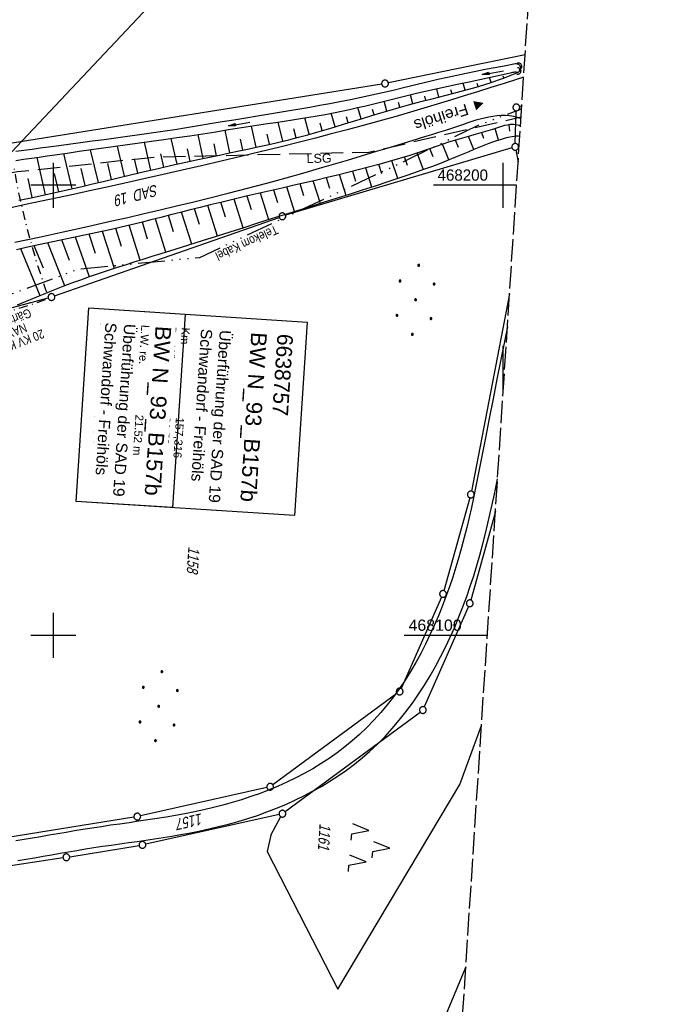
# Model space of a CAD drawing. Extents: x 510891 to 511237, y 467806 to 468748.
# Tile 13 of 28: x 511093 to 511237, y 468018 to 468237. Entities that reach past the tile are written whole.
import ezdxf
from ezdxf.enums import TextEntityAlignment as Align

# ---------------------------------------------------------------- set-up
doc = ezdxf.new("R2010")
doc.units = 0
doc.header["$LTSCALE"] = 10
doc.header["$MEASUREMENT"] = 0
for name, pattern in [('ACAD_ISO14W100', [25.5, 12, -3, 0.5, -3, 0.5, -3, 0.5, -3]), ('AUSGEZOGEN', [0]), ('LT00', [0]), ('LT05', [0.7, 0.5, -0.2]), ('LT08', [0.42, 0.2, -0.1, 0.02, -0.1]), ('LT14', [0.6, 0.5, -0.1])]:
    doc.linetypes.add(name, pattern=pattern)
doc.layers.get('0').update_dxf_attribs({"linetype": 'LT00'})
for name, color, linetype in [('--EK_BW_TEXT_B', 20, 'LT00'), ('--EK_FBR', 1, 'LT00'), ('BW_TEXT_B', 20, 'AUSGEZOGEN'), ('DFK_BES-NAME', 255, 'LT00'), ('DFK_FLUR_NR', 250, 'LT00'), ('DFK_GZPKT', 250, 'LT00'), ('DFK_KATASTER', 250, 'LT00'), ('DFK_NUTZUNG', 250, 'LT00'), ('LSG', 61, 'LT05'), ('LSG_TEXT', 61, 'LT00'), ('ORTSRICHTUNG', 7, 'Continuous'), ('PFEIL', 140, 'AUSGEZOGEN'), ('STROM_FREILTG', 80, 'STROMFREILEITUNG'), ('STROM_TEXT', 80, 'Continuous'), ('STROM_UNTER', 80, 'LT08'), ('TELEKOM', 210, 'ACAD_ISO14W100'), ('TELEKOM_TEXT', 210, 'Continuous'), ('V099_AFBR_BAB', 250, 'LT00'), ('V099_BOESCH', 250, 'LT00'), ('V099_BOSCHUNG', 250, 'LT00'), ('V099_GRABEN', 250, 'LT00'), ('V099_RASTER', 250, 'LT00'), ('V099_UK_DURCH', 182, 'LT00')]:
    doc.layers.add(name, color=color, linetype=linetype)
doc.layers.add('-BLATT_099-RAND', color=7, linetype='LT14', plot=False)
doc.styles.add('Beschrift', font='ARIAL.TTF')
doc.styles.get("Standard").update_dxf_attribs({"font": 'ARIAL.TTF'})
doc.styles.add('Strom', font='txt-alt.shx')
doc.styles.add('Versorgungsltg', font='ARIAL.TTF', dxfattribs={"width": 0.8, "height": 2})
doc.linetypes.add('STROMFREILEITUNG', pattern='A,12.7,-5.5,["xx",Strom,S=2.5,R=0,X=-2.6,Y=-0.85],-4.35', length=22.55)

# ---------------------------------------------------------------- blocks, each defined once
blk = doc.blocks.new('SYMB7010')
at = {"color": 0, "linetype": 'ByBlock'}
for points in [[(-0.031408, 0.499213), (-0.093728, 0.49134), (-0.15457, 0.475719), (-0.212975, 0.452595), (-0.268021, 0.422333), (-0.31884, 0.385411), (-0.36463, 0.342411), (-0.40467, 0.29401), (-0.438329, 0.240973), (-0.465074, 0.184136), (-0.484486, 0.124395), (-0.496256, 0.062692), (-0.5002, 0)], [(-0.5002, 0), (-0.496256, -0.062692), (-0.484486, -0.124395), (-0.465075, -0.184136), (-0.438329, -0.240973), (-0.404671, -0.29401), (-0.36463, -0.342411), (-0.31884, -0.385411), (-0.268021, -0.422333), (-0.212975, -0.452595), (-0.154571, -0.475719), (-0.093728, -0.49134), (-0.031408, -0.499213), (0.031408, -0.499213)], [(0.5002, 0), (0.496256, 0.062692), (0.484485, 0.124395), (0.465074, 0.184136), (0.438329, 0.240973), (0.40467, 0.29401), (0.36463, 0.342411), (0.31884, 0.385411), (0.268021, 0.422333), (0.212975, 0.452595), (0.15457, 0.475719), (0.093728, 0.49134), (0.031408, 0.499213), (-0.031408, 0.499213)], [(0.031408, -0.499213), (0.093728, -0.491341), (0.15457, -0.475719), (0.212975, -0.452595), (0.268021, -0.422333), (0.31884, -0.385411), (0.36463, -0.342411), (0.404671, -0.294011), (0.438329, -0.240974), (0.465075, -0.184136), (0.484486, -0.124395), (0.496256, -0.062692), (0.500201, 0)]]:
    blk.add_lwpolyline(points, dxfattribs=at)
blk = doc.blocks.new('Ackerland7')
at = {"layer": 'DFK_NUTZUNG', "color": 0, "linetype": 'ByBlock'}
for p, q in [((-4, 3.93), (-4, 3.67)), ((-3.95, 3.63), (-3.95, 3.97)), ((-3.9, 3.99), (-3.9, 3.61)), ((-3.85, 3.6), (-3.85, 4)), ((-3.8, 3.99), (-3.8, 3.61)), ((-3.75, 3.63), (-3.75, 3.97)), ((-3.7, 3.93), (-3.7, 3.67)), ((-3.65, 3.8), (-3.65, 3.8)), ((3.7, 3.93), (3.7, 3.67)), ((3.75, 3.63), (3.75, 3.97)), ((3.8, 3.99), (3.8, 3.61)), ((3.85, 3.6), (3.85, 4)), ((3.9, 3.99), (3.9, 3.61)), ((3.95, 3.63), (3.95, 3.97)), ((4, 3.93), (4, 3.67)), ((4.05, 3.8), (4.05, 3.8)), ((-7.85, 0.13), (-7.85, -0.13)), ((-7.8, -0.17), (-7.8, 0.17)), ((-7.75, 0.19), (-7.75, -0.19)), ((-7.7, -0.2), (-7.7, 0.2)), ((-7.65, 0.19), (-7.65, -0.19)), ((-7.6, -0.17), (-7.6, 0.17)), ((-7.55, 0.13), (-7.55, -0.13)), ((-7.5, 0), (-7.5, 0)), ((-0.15, 0.13), (-0.15, -0.13)), ((-0.1, -0.17), (-0.1, 0.17)), ((-0.05, 0.19), (-0.05, -0.19)), ((0, -0.2), (0, 0.2)), ((0.05, 0.19), (0.05, -0.19)), ((0.1, -0.17), (0.1, 0.17)), ((0.15, 0.13), (0.15, -0.13)), ((0.2, 0), (0.2, 0)), ((7.55, 0.13), (7.55, -0.13)), ((7.6, -0.17), (7.6, 0.17)), ((7.65, 0.19), (7.65, -0.19)), ((7.7, -0.2), (7.7, 0.2)), ((7.75, 0.19), (7.75, -0.19)), ((7.8, -0.17), (7.8, 0.17)), ((7.85, 0.13), (7.85, -0.13)), ((7.9, 0), (7.9, 0)), ((-4, -3.67), (-4, -3.93)), ((-3.95, -3.97), (-3.95, -3.63)), ((-3.9, -3.61), (-3.9, -3.99)), ((-3.85, -4), (-3.85, -3.6)), ((-3.8, -3.61), (-3.8, -3.99)), ((-3.75, -3.97), (-3.75, -3.63)), ((-3.7, -3.67), (-3.7, -3.93)), ((-3.65, -3.8), (-3.65, -3.8)), ((3.7, -3.67), (3.7, -3.93)), ((3.75, -3.97), (3.75, -3.63)), ((3.8, -3.61), (3.8, -3.99)), ((3.85, -4), (3.85, -3.6)), ((3.9, -3.61), (3.9, -3.99)), ((3.95, -3.97), (3.95, -3.63)), ((4, -3.67), (4, -3.93)), ((4.05, -3.8), (4.05, -3.8))]:
    blk.add_line(p, q, dxfattribs=at)
for points in [[(-3.65, 3.8), (-3.67, 3.89), (-3.73, 3.96), (-3.81, 3.99), (-3.89, 3.99), (-3.97, 3.96), (-4.03, 3.89), (-4.05, 3.8), (-4.03, 3.71), (-3.97, 3.64), (-3.89, 3.6), (-3.81, 3.6), (-3.73, 3.64), (-3.67, 3.71), (-3.65, 3.8)], [(4.05, 3.8), (4.03, 3.89), (3.97, 3.96), (3.89, 3.99), (3.81, 3.99), (3.73, 3.96), (3.67, 3.89), (3.65, 3.8), (3.67, 3.71), (3.73, 3.64), (3.81, 3.61), (3.89, 3.61), (3.97, 3.64), (4.03, 3.71), (4.05, 3.8)], [(-7.5, 0), (-7.52, 0.09), (-7.58, 0.16), (-7.66, 0.19), (-7.74, 0.19), (-7.82, 0.16), (-7.88, 0.09), (-7.9, 0)], [(0.2, 0), (0.18, 0.09), (0.12, 0.16), (0.04, 0.19), (-0.04, 0.19), (-0.12, 0.16), (-0.18, 0.09), (-0.2, 0)], [(-0.2, 0), (-0.18, -0.09), (-0.12, -0.16), (-0.04, -0.19), (0.04, -0.19), (0.12, -0.16), (0.18, -0.09), (0.2, 0)], [(7.9, 0), (7.88, 0.09), (7.82, 0.16), (7.74, 0.19), (7.66, 0.19), (7.58, 0.16), (7.52, 0.09), (7.5, 0)], [(7.5, 0), (7.52, -0.09), (7.58, -0.16), (7.66, -0.19), (7.74, -0.19), (7.82, -0.16), (7.88, -0.09), (7.9, 0)], [(-7.9, 0), (-7.88, -0.09), (-7.82, -0.16), (-7.74, -0.19), (-7.66, -0.19), (-7.58, -0.16), (-7.52, -0.09), (-7.5, 0)], [(-3.65, -3.8), (-3.67, -3.71), (-3.73, -3.64), (-3.81, -3.61), (-3.89, -3.61), (-3.97, -3.64), (-4.03, -3.71), (-4.05, -3.8), (-4.03, -3.89), (-3.97, -3.96), (-3.89, -3.99), (-3.81, -3.99), (-3.73, -3.96), (-3.67, -3.89), (-3.65, -3.8)], [(4.05, -3.8), (4.03, -3.71), (3.97, -3.64), (3.89, -3.61), (3.81, -3.61), (3.73, -3.64), (3.67, -3.71), (3.65, -3.8), (3.67, -3.89), (3.73, -3.96), (3.81, -3.99), (3.89, -3.99), (3.97, -3.96), (4.03, -3.89), (4.05, -3.8)]]:
    blk.add_lwpolyline(points, dxfattribs=at)
blk = doc.blocks.new('SYMB7221')
at = {"color": 0, "linetype": 'ByBlock'}
for p, q in [((0, 0.435), (-0.11, 0.065)), ((0.11, 0.065), (0, 0.435)), ((0.25, 0.065), (0.11, 0.065)), ((-0.35, -0.065), (-0.46, -0.435)), ((0.35, -0.065), (0.24, -0.435))]:
    blk.add_line(p, q, dxfattribs=at)
for points in [[(-0.1, -0.435), (-0.24, -0.435), (-0.35, -0.065)], [(0.6, -0.435), (0.46, -0.435), (0.35, -0.065)]]:
    blk.add_lwpolyline(points, dxfattribs=at)
blk = doc.blocks.new('Pfreil3')
at = {"layer": 'PFEIL'}
blk.add_hatch(color=256, dxfattribs=at).paths.add_polyline_path([(-1.55, 0.27), (-1.55, -0.27), (0, 0)])
for p, q in [((-1.55, 0), (-4.83, 0)), ((-1.55, -0.27), (-1.55, 0.27)), ((-1.55, 0.27), (0, 0)), ((0, 0), (-1.55, -0.27))]:
    blk.add_line(p, q, dxfattribs=at)
blk = doc.blocks.new('SYMB1107')
at = {"color": 0, "linetype": 'ByBlock'}
for points in [[(-0.2, 0), (-0.196157, 0.039018), (-0.184776, 0.076537), (-0.166294, 0.111114), (-0.141421, 0.141421), (-0.111114, 0.166294), (-0.076537, 0.184776), (-0.039018, 0.196157), (0, 0.2)], [(0, 0.2), (0.039018, 0.196157), (0.076537, 0.184776), (0.111114, 0.166294), (0.141421, 0.141421), (0.166294, 0.111114), (0.184776, 0.076537), (0.196157, 0.039018), (0.2, 0)]]:
    blk.add_lwpolyline(points, dxfattribs=at)

msp = doc.modelspace()

# ---------------------------------------------------------------- linework, layer by layer
at = {"layer": '--EK_FBR'}
for points in [[(511204.53, 468223.97), (511203.16, 468223.53), (511200.19, 468222.6), (511197.23, 468221.67), (511194.26, 468220.74), (511191.29, 468219.82), (511188.32, 468218.9), (511185.35, 468218), (511182.37, 468217.11), (511179.39, 468216.23), (511175.88, 468215.22), (511172.37, 468214.23), (511168.84, 468213.26), (511165.32, 468212.31), (511161.78, 468211.38), (511158.25, 468210.46), (511154.71, 468209.56), (511150.36, 468208.47), (511146.01, 468207.41), (511141.66, 468206.36), (511137.31, 468205.32), (511132.95, 468204.31), (511128.68, 468203.32), (511124.42, 468202.36), (511120.15, 468201.4), (511115.88, 468200.45), (511111.6, 468199.52), (511108.05, 468198.74), (511104.49, 468197.97), (511100.93, 468197.21), (511097.38, 468196.44), (511093.82, 468195.68), (511090.26, 468194.9)], [(511091.46, 468187.33), (511096.85, 468188.49), (511102.24, 468189.65), (511107.62, 468190.84), (511113, 468192.05), (511116.6, 468192.86), (511120.19, 468193.69), (511123.78, 468194.53), (511127.36, 468195.38), (511130.95, 468196.25), (511134.53, 468197.13), (511138.84, 468198.22), (511143.15, 468199.34), (511147.45, 468200.48), (511151.74, 468201.65), (511156.02, 468202.85), (511159.15, 468203.75), (511162.27, 468204.66), (511165.39, 468205.59), (511168.51, 468206.52), (511171.62, 468207.46), (511174.74, 468208.41), (511177.86, 468209.36), (511180.97, 468210.31), (511182.55, 468210.79), (511184.12, 468211.27), (511185.7, 468211.76), (511187.26, 468212.25), (511188.82, 468212.76), (511190.38, 468213.28), (511191.28, 468213.59), (511192.18, 468213.9), (511193.08, 468214.2), (511193.99, 468214.49), (511194.9, 468214.76), (511195.83, 468215), (511196.78, 468215.21), (511197.69, 468215.37), (511198.62, 468215.48), (511199.56, 468215.55), (511200.49, 468215.55), (511201.41, 468215.49), (511202.32, 468215.34), (511203.21, 468215.12), (511203.94, 468214.85)]]:
    msp.add_lwpolyline(points, dxfattribs=at)
at = {"layer": '-BLATT_099-RAND'}
msp.add_lwpolyline([(510950.96, 468747.5), (510890.95, 467824.45), (511177.35, 467805.83), (511237.36, 468728.88), (510950.96, 468747.5)], dxfattribs=at)
at = {"layer": 'DFK_KATASTER'}
for p, q in [((511204.85, 468228.94), (511174.47, 468222.74)), ((511172.99, 468222.47), (511077.32, 468207.14)), ((511202.69, 468209.25), (511202.89, 468216.53)), ((511204.12, 468217.66), (511203.63, 468217.5)), ((511201.95, 468208.29), (511151.64, 468193.31)), ((511202.81, 468207.76), (511203.31, 468205.2)), ((511100.31, 468175.41), (511150.21, 468192.85)), ((511073.46, 468168.23), (511098.88, 468174.97)), ((511201.4, 468175.85), (511192.94, 468132.03)), ((511192.6, 468130.57), (511186.82, 468109.92)), ((511198.26, 468127.5), (511192.77, 468107.84)), ((511186.32, 468108.51), (511177.29, 468088.2)), ((511192.27, 468106.43), (511182.44, 468084.1)), ((511176.39, 468087.07), (511148.8, 468066.8)), ((511151.53, 468060.83), (511181.54, 468082.96)), ((511190.33, 468066.86), (511195.17, 468080)), ((511147.47, 468066.2), (511119.41, 468059.89)), ((511163.28, 468021.36), (511190.33, 468066.86)), ((511117.94, 468059.61), (511060.45, 468050.38)), ((511150.2, 468060.22), (511120.55, 468053.61)), ((511148.33, 468055.64), (511150.57, 468059.72)), ((511148.33, 468055.64), (511147.53, 468052.01)), ((511103.65, 468050.82), (511119.08, 468053.33)), ((511147.53, 468052.01), (511163.28, 468021.36)), ((511102.17, 468050.59), (511074.99, 468046.48)), ((511191.69, 468026.39), (511186.25, 468013.41))]:
    msp.add_line(p, q, dxfattribs=at)
at = {"layer": 'LSG', "flags": 128}
msp.add_lwpolyline([(511036.74, 467814.97), (511054.32, 468081.43), (511059.98, 468197.11), (511092.06, 468203.03), (511122.35, 468206.26), (511170.11, 468207.36), (511203.96, 468215.18)], dxfattribs=at)
at = {"layer": 'STROM_FREILTG', "ltscale": 0.05, "flags": 128}
msp.add_lwpolyline([(511088.27, 468204.74), (511183.14, 468305.42), (511211.77, 468335.34)], dxfattribs=at)
at = {"layer": 'STROM_UNTER', "flags": 128}
msp.add_lwpolyline([(510935.81, 468055.66), (510936.53, 468056.2), (510937.26, 468056.2), (510942.05, 468054.39), (510945.97, 468052.97), (510953.12, 468050.29), (510961.12, 468047.27), (510968.86, 468044.39), (510976.37, 468041.64), (510983.97, 468038.71), (510992.48, 468035.5), (511002, 468031.83), (511007.63, 468029.67), (511008.63, 468029.46), (511009.35, 468029.07), (511010.18, 468030.16), (511011.56, 468033.35), (511012.65, 468035.73), (511013.05, 468040.33), (511013.49, 468045.46), (511014.03, 468051.81), (511014.06, 468057.65), (511014.09, 468063.43), (511014.13, 468069.94), (511014, 468077.49), (511013.86, 468081.47), (511013.85, 468082.83), (511013.74, 468083.43), (511013.48, 468084.14), (511012.27, 468085.78), (511010.77, 468088.06), (511009.63, 468090.72), (511008.1, 468094.63), (511007.48, 468096.09), (511007.33, 468097.63), (511007.42, 468100.22), (511007.58, 468105.61), (511007.87, 468113.1), (511008.03, 468118.86), (511008.31, 468125.09), (511008.47, 468132.62), (511017.35, 468132.07), (511018.85, 468131.98), (511019.6, 468132.11), (511020.32, 468132.75), (511021.84, 468134.1), (511023.11, 468135.09), (511024.8, 468135.88), (511026.15, 468136.37), (511027.61, 468136.57), (511029.76, 468136.51), (511036.81, 468136.2), (511047.62, 468135.83), (511054.76, 468135.57), (511057.98, 468135.43), (511060.38, 468135.85), (511063.2, 468136.61), (511064.14, 468137.66), (511065, 468138.73), (511065.14, 468141.12), (511065.33, 468144.83), (511065.55, 468149.34), (511065.61, 468151.12), (511066.97, 468157.53), (511067.86, 468161.75), (511070.98, 468163.82), (511075.96, 468166.48), (511083.46, 468169.33), (511090.08, 468171.9), (511095.64, 468173.7), (511099.03, 468174.85), (511098.46, 468176.56), (511096.2, 468183.29), (511094.16, 468190.57), (511092.32, 468198.34), (511091.58, 468202.36), (511091.32, 468203.84), (511089.9, 468204.91), (511088.92, 468205.64), (511088.5, 468205.91), (511087.37, 468204.27)], dxfattribs=at)
at = {"layer": 'TELEKOM', "ltscale": 0.05, "flags": 128}
msp.add_lwpolyline([(510911.65, 468142.8), (510921.84, 468144.99), (510984.18, 468153.82), (511003.6, 468156.55), (511020.72, 468154.63), (511059.47, 468156.15), (511068.33, 468168.05), (511075.41, 468170.14), (511105.68, 468181.4), (511132.57, 468183.97), (511178.69, 468205.63), (511194.29, 468213.24), (511204.08, 468216.99)], dxfattribs=at)
at = {"layer": 'V099_AFBR_BAB'}
for points in [[(511204.53, 468223.97), (511203.16, 468223.53), (511200.19, 468222.6), (511197.23, 468221.67), (511194.26, 468220.74), (511191.29, 468219.82), (511188.32, 468218.9), (511185.35, 468218), (511182.37, 468217.11), (511179.39, 468216.23), (511175.88, 468215.22), (511172.37, 468214.23), (511168.84, 468213.26), (511165.32, 468212.31), (511161.78, 468211.38), (511158.25, 468210.46), (511154.71, 468209.56), (511150.36, 468208.47), (511146.01, 468207.41), (511141.66, 468206.36), (511137.31, 468205.32), (511132.95, 468204.31), (511128.68, 468203.32), (511124.42, 468202.36), (511120.15, 468201.4), (511115.88, 468200.45), (511111.6, 468199.52), (511108.05, 468198.74), (511104.49, 468197.97), (511100.93, 468197.21), (511097.38, 468196.44), (511093.82, 468195.68), (511090.26, 468194.9)], [(511091.46, 468187.33), (511096.85, 468188.49), (511102.24, 468189.65), (511107.62, 468190.84), (511113, 468192.05), (511116.6, 468192.86), (511120.19, 468193.69), (511123.78, 468194.53), (511127.36, 468195.38), (511130.95, 468196.25), (511134.53, 468197.13), (511138.84, 468198.22), (511143.15, 468199.34), (511147.45, 468200.48), (511151.74, 468201.65), (511156.02, 468202.85), (511159.15, 468203.75), (511162.27, 468204.66), (511165.39, 468205.59), (511168.51, 468206.52), (511171.62, 468207.46), (511174.74, 468208.41), (511177.86, 468209.36), (511180.97, 468210.31), (511182.55, 468210.79), (511184.12, 468211.27), (511185.7, 468211.76), (511187.26, 468212.25), (511188.82, 468212.76), (511190.38, 468213.28), (511191.28, 468213.59), (511192.18, 468213.9), (511193.08, 468214.2), (511193.99, 468214.49), (511194.9, 468214.76), (511195.83, 468215), (511196.78, 468215.21), (511197.69, 468215.37), (511198.62, 468215.48), (511199.56, 468215.55), (511200.49, 468215.55), (511201.41, 468215.49), (511202.32, 468215.34), (511203.21, 468215.12), (511203.94, 468214.85)], [(511200.93, 468168.54), (511200.34, 468165.62), (511199.47, 468161.26), (511198.6, 468156.9), (511197.74, 468152.55), (511196.89, 468148.2), (511196.04, 468143.85), (511195.61, 468141.63), (511195.18, 468139.42), (511194.75, 468137.21), (511194.31, 468135), (511193.86, 468132.79), (511193.4, 468130.58), (511192.92, 468128.37), (511192.41, 468126.16), (511191.89, 468123.95), (511191.33, 468121.75), (511190.75, 468119.54), (511190.13, 468117.34), (511189.47, 468115.14), (511188.78, 468112.95), (511188.05, 468110.77), (511187.27, 468108.6), (511186.45, 468106.44), (511185.59, 468104.3), (511184.68, 468102.18), (511183.72, 468100.08), (511182.72, 468098.01), (511181.66, 468095.97), (511180.56, 468093.96), (511179.4, 468092), (511178.19, 468090.07), (511176.92, 468088.18), (511175.59, 468086.34), (511174.21, 468084.56), (511172.77, 468082.82), (511171.26, 468081.14), (511169.7, 468079.53), (511168.07, 468077.97), (511166.46, 468076.56), (511164.8, 468075.2), (511163.09, 468073.9), (511161.33, 468072.67), (511159.52, 468071.49), (511157.68, 468070.37), (511155.8, 468069.31), (511153.89, 468068.31), (511151.94, 468067.37), (511149.98, 468066.49), (511147.97, 468065.66), (511145.95, 468064.88), (511143.91, 468064.16), (511141.85, 468063.49), (511139.77, 468062.87), (511137.69, 468062.29), (511135.59, 468061.75), (511133.48, 468061.26), (511131.36, 468060.8), (511129.24, 468060.38), (511127.19, 468060), (511125.13, 468059.64), (511123.07, 468059.31), (511121.01, 468058.99), (511118.95, 468058.68), (511116.88, 468058.38), (511114.82, 468058.08), (511112.75, 468057.79), (511110.69, 468057.49), (511108.63, 468057.17), (511106.57, 468056.85), (511104.71, 468056.54), (511102.85, 468056.23), (511100.99, 468055.9), (511099.13, 468055.57), (511097.27, 468055.25), (511095.4, 468054.92), (511093.54, 468054.61), (511091.67, 468054.31)], [(511092.1, 468049.99), (511093.99, 468050.28), (511095.87, 468050.59), (511097.75, 468050.91), (511099.63, 468051.24), (511101.51, 468051.57), (511103.38, 468051.9), (511105.26, 468052.22), (511107.14, 468052.54), (511109.05, 468052.84), (511110.97, 468053.13), (511112.88, 468053.41), (511114.81, 468053.68), (511116.73, 468053.95), (511118.65, 468054.22), (511120.57, 468054.5), (511122.49, 468054.79), (511124.41, 468055.08), (511126.33, 468055.39), (511128.25, 468055.72), (511130.16, 468056.08), (511132.36, 468056.52), (511134.56, 468056.99), (511136.75, 468057.51), (511138.92, 468058.06), (511141.09, 468058.66), (511143.24, 468059.31), (511145.38, 468060.01), (511147.49, 468060.77), (511149.59, 468061.58), (511151.67, 468062.44), (511153.69, 468063.35), (511155.69, 468064.33), (511157.65, 468065.36), (511159.58, 468066.44), (511161.48, 468067.59), (511163.34, 468068.8), (511165.16, 468070.07), (511166.93, 468071.39), (511168.65, 468072.78), (511170.31, 468074.22), (511172.05, 468075.85), (511173.73, 468077.55), (511175.34, 468079.31), (511176.89, 468081.12), (511178.38, 468083), (511179.81, 468084.92), (511181.18, 468086.9), (511182.49, 468088.92), (511183.75, 468090.98), (511184.95, 468093.09), (511186.09, 468095.23), (511187.19, 468097.4), (511188.23, 468099.6), (511189.22, 468101.83), (511190.16, 468104.08), (511191.05, 468106.35), (511191.89, 468108.63), (511192.69, 468110.93), (511193.44, 468113.24), (511194.15, 468115.55), (511194.8, 468117.8), (511195.41, 468120.05), (511195.98, 468122.31), (511196.53, 468124.56), (511197.06, 468126.82), (511197.56, 468129.08), (511198.04, 468131.34), (511198.5, 468133.61), (511198.73, 468134.74)]]:
    msp.add_lwpolyline(points, dxfattribs=at)
at = {"layer": 'V099_BOESCH'}
for points in [[(511092.35, 468196.64), (511094.71, 468197.11), (511097.06, 468197.61), (511099.4, 468198.12), (511101.75, 468198.65), (511104.08, 468199.19), (511106.42, 468199.74), (511108.75, 468200.29), (511111.09, 468200.85), (511114.14, 468201.57), (511117.2, 468202.3), (511120.25, 468203.01), (511123.31, 468203.72), (511126.37, 468204.42), (511129.44, 468205.1), (511132.51, 468205.77), (511134.72, 468206.24), (511136.93, 468206.7), (511139.14, 468207.16), (511141.35, 468207.63), (511143.56, 468208.1), (511145.76, 468208.57), (511147.97, 468209.07), (511150.16, 468209.58), (511152.35, 468210.11), (511154.54, 468210.67), (511156.58, 468211.22), (511158.61, 468211.8), (511160.65, 468212.39), (511162.67, 468212.99), (511164.7, 468213.61), (511166.72, 468214.23), (511168.75, 468214.85), (511170.78, 468215.47), (511172.8, 468216.08), (511174.84, 468216.68), (511176.87, 468217.27), (511178.92, 468217.83), (511180.59, 468218.27), (511182.27, 468218.71), (511183.95, 468219.13), (511185.63, 468219.56), (511187.31, 468219.98), (511188.99, 468220.41), (511190.67, 468220.86), (511192.34, 468221.31), (511194, 468221.79), (511195.66, 468222.29), (511197.31, 468222.82), (511198.94, 468223.38), (511200.07, 468223.79), (511201.19, 468224.21), (511202.31, 468224.64), (511203.43, 468225.08)], [(511203.83, 468213.15), (511203.56, 468213.24), (511202.91, 468213.39), (511202.25, 468213.46), (511201.58, 468213.45), (511200.92, 468213.37), (511200.26, 468213.23), (511199.6, 468213.05), (511198.94, 468212.84), (511198.29, 468212.62), (511197.63, 468212.4), (511196.6, 468212.06), (511195.56, 468211.75), (511194.53, 468211.46), (511193.5, 468211.18), (511192.47, 468210.9), (511191.45, 468210.62), (511190.42, 468210.33), (511189.14, 468209.94), (511187.86, 468209.53), (511186.58, 468209.11), (511185.31, 468208.68), (511184.03, 468208.24), (511182.75, 468207.8), (511181.47, 468207.37), (511179.21, 468206.63), (511176.94, 468205.93), (511174.66, 468205.26), (511172.38, 468204.61), (511170.09, 468203.99), (511167.79, 468203.38), (511165.49, 468202.8), (511163.18, 468202.23), (511160.87, 468201.68), (511158.56, 468201.13), (511156.25, 468200.59), (511153.57, 468199.98), (511150.89, 468199.37), (511148.21, 468198.76), (511145.53, 468198.14), (511142.86, 468197.53), (511140.18, 468196.9), (511137.51, 468196.26), (511134.84, 468195.61), (511132.65, 468195.07), (511130.46, 468194.52), (511128.27, 468193.96), (511126.08, 468193.4), (511123.89, 468192.84), (511121.7, 468192.29), (511119.51, 468191.74), (511117.32, 468191.21), (511115.12, 468190.68), (511112.92, 468190.18), (511110.82, 468189.72), (511108.71, 468189.27), (511106.6, 468188.83), (511104.49, 468188.39), (511102.38, 468187.96), (511100.27, 468187.52), (511098.16, 468187.07), (511096.06, 468186.62), (511093.96, 468186.14), (511091.86, 468185.65)], [(511203.68, 468210.84), (511203.33, 468210.88), (511202.88, 468210.86), (511202.42, 468210.81), (511201.96, 468210.74), (511201.06, 468210.56), (511200.18, 468210.34), (511199.32, 468210.1), (511198.48, 468209.84), (511197.65, 468209.56), (511196.82, 468209.26), (511195.71, 468208.82), (511194.59, 468208.37), (511193.47, 468207.91), (511192.35, 468207.44), (511191.23, 468206.96), (511190.11, 468206.49), (511188.17, 468205.7), (511186.21, 468204.93), (511184.26, 468204.19), (511182.29, 468203.47), (511180.32, 468202.77), (511178.35, 468202.08), (511176.37, 468201.4), (511174.39, 468200.74), (511171.52, 468199.79), (511168.65, 468198.86), (511165.77, 468197.94), (511162.89, 468197.02), (511160, 468196.12), (511157.11, 468195.21), (511154.23, 468194.31), (511151.34, 468193.41), (511148.45, 468192.5), (511145.38, 468191.53), (511142.32, 468190.56), (511139.25, 468189.59), (511136.19, 468188.61), (511133.13, 468187.64), (511130.06, 468186.67), (511127, 468185.7), (511123.93, 468184.75), (511121.93, 468184.13), (511119.94, 468183.51), (511117.94, 468182.89), (511115.95, 468182.26), (511113.96, 468181.62), (511111.97, 468180.98), (511109.98, 468180.31), (511108, 468179.63), (511106.03, 468178.93), (511104.06, 468178.21), (511102.1, 468177.46), (511100.64, 468176.88), (511099.19, 468176.29), (511097.75, 468175.7), (511096.3, 468175.1), (511094.85, 468174.5), (511093.4, 468173.91), (511091.95, 468173.33)]]:
    msp.add_lwpolyline(points, dxfattribs=at)
at = {"layer": 'V099_BOSCHUNG'}
for p, q in [((511202.97, 468224.9), (511202.87, 468225.15)), ((511191.53, 468221.09), (511191.09, 468222.7)), ((511194.43, 468221.92), (511194.22, 468222.62)), ((511197.31, 468222.82), (511196.94, 468223.95)), ((511200.16, 468223.82), (511200.02, 468224.2)), ((511185.7, 468219.58), (511185.24, 468221.44)), ((511188.62, 468220.32), (511188.39, 468221.19)), ((511174.15, 468216.48), (511173.51, 468218.67)), ((511177.03, 468217.31), (511176.73, 468218.35)), ((511179.91, 468218.09), (511179.37, 468220.1)), ((511182.8, 468218.84), (511182.55, 468219.81)), ((511168.42, 468214.75), (511167.67, 468217.23)), ((511171.29, 468215.63), (511170.94, 468216.78)), ((511151.02, 468209.78), (511149.97, 468214.02)), ((511156.88, 468211.31), (511155.88, 468214.93)), ((511162.68, 468213), (511161.79, 468215.97)), ((511165.56, 468213.87), (511165.14, 468215.22)), ((511139.21, 468207.18), (511138.17, 468212.21)), ((511145.11, 468208.43), (511144.08, 468213.13)), ((511153.95, 468210.52), (511153.44, 468212.49)), ((511159.79, 468212.14), (511159.31, 468213.78)), ((511195.72, 468210.34), (511195.24, 468211.66)), ((511198.94, 468209.99), (511198.19, 468212.59)), ((511201.45, 468212.04), (511201.34, 468213.42)), ((511121.69, 468203.35), (511120.27, 468209.53)), ((511127.53, 468204.68), (511126.24, 468210.39)), ((511133.35, 468205.95), (511132.23, 468211.29)), ((511142.16, 468207.8), (511141.64, 468210.23)), ((511148.07, 468209.09), (511147.55, 468211.33)), ((511190.04, 468208.38), (511189.37, 468210.01)), ((511193.46, 468207.91), (511192.28, 468210.85)), ((511110.04, 468200.6), (511108.29, 468207.88)), ((511115.87, 468201.98), (511114.28, 468208.7)), ((511130.44, 468205.32), (511129.84, 468208.08)), ((511136.27, 468206.56), (511135.74, 468209.16)), ((511184.4, 468206.32), (511183.71, 468208.13)), ((511187.91, 468205.6), (511186.53, 468209.09)), ((511098.27, 468197.87), (511096.45, 468206.18)), ((511104.18, 468199.21), (511102.35, 468207.05)), ((511118.78, 468202.67), (511118.03, 468205.89)), ((511124.61, 468204.02), (511123.93, 468206.99)), ((511176.55, 468201.46), (511175.21, 468205.42)), ((511178.73, 468204.36), (511178.06, 468206.27)), ((511182.25, 468203.45), (511180.9, 468207.18)), ((511107.11, 468199.9), (511106.22, 468203.69)), ((511112.96, 468201.29), (511112.12, 468204.79)), ((511167.25, 468200.85), (511166.55, 468203.07)), ((511170.82, 468199.57), (511169.45, 468203.82)), ((511173.01, 468202.55), (511172.34, 468204.6)), ((511095.29, 468197.24), (511094.41, 468201.5)), ((511101.24, 468198.54), (511100.31, 468202.58)), ((511159.37, 468195.92), (511157.79, 468200.95)), ((511161.47, 468199.23), (511160.71, 468201.64)), ((511165.1, 468197.73), (511163.63, 468202.34)), ((511149.89, 468196.08), (511148.99, 468198.93)), ((511153.63, 468194.12), (511151.93, 468199.61)), ((511155.68, 468197.65), (511154.87, 468200.28)), ((511142.21, 468190.53), (511140.18, 468196.9)), ((511144.09, 468194.51), (511143.11, 468197.58)), ((511147.93, 468192.34), (511146.04, 468198.26)), ((511132.52, 468191.28), (511131.42, 468194.76)), ((511136.49, 468188.71), (511134.33, 468195.49)), ((511138.3, 468192.91), (511137.25, 468196.2)), ((511125.03, 468185.09), (511122.7, 468192.54)), ((511126.75, 468189.63), (511125.6, 468193.28)), ((511130.77, 468186.89), (511128.5, 468194.02)), ((511113.63, 468181.52), (511110.94, 468189.74)), ((511115.19, 468186.41), (511113.92, 468190.41)), ((511119.3, 468183.31), (511116.87, 468191.1)), ((511120.98, 468188), (511119.8, 468191.81)), ((511103.58, 468183.26), (511101.9, 468187.86)), ((511108.02, 468179.64), (511104.94, 468188.48)), ((511109.38, 468184.85), (511107.95, 468189.11)), ((511097.07, 468175.42), (511092.79, 468185.87)), ((511097.8, 468181.55), (511095.78, 468186.56)), ((511102.54, 468177.63), (511098.83, 468187.22))]:
    msp.add_line(p, q, dxfattribs=at)
at = {"layer": 'V099_GRABEN'}
for points in [[(511203.43, 468225.08), (511203.62, 468225.33), (511203.78, 468225.58), (511203.88, 468225.83), (511203.91, 468226.1), (511203.86, 468226.31), (511203.76, 468226.5), (511203.62, 468226.68), (511203.46, 468226.81), (511203.2, 468226.92), (511202.92, 468226.95), (511202.63, 468226.93), (511202.33, 468226.88)], [(511202.33, 468226.88), (511200.21, 468226.48), (511198.11, 468226.08), (511196, 468225.67), (511193.89, 468225.25), (511191.79, 468224.83), (511189.68, 468224.39), (511187.59, 468223.93), (511185.49, 468223.46), (511183.96, 468223.1), (511182.43, 468222.73), (511180.91, 468222.36), (511179.38, 468221.99), (511177.85, 468221.61), (511175.51, 468221.05), (511173.16, 468220.51), (511170.8, 468219.98), (511168.45, 468219.47), (511166.09, 468218.98), (511163.72, 468218.51), (511161.49, 468218.09), (511159.25, 468217.68), (511157.02, 468217.29), (511154.78, 468216.91), (511152.54, 468216.54), (511150.29, 468216.17), (511148.05, 468215.8), (511145.42, 468215.36), (511142.78, 468214.92), (511140.15, 468214.48), (511137.51, 468214.04), (511134.88, 468213.6), (511132.25, 468213.17), (511129.62, 468212.74), (511126.99, 468212.33), (511124.36, 468211.93), (511121.75, 468211.54), (511119.14, 468211.17), (511116.53, 468210.81), (511113.91, 468210.45), (511111.29, 468210.1), (511108.67, 468209.75), (511106.03, 468209.4), (511103.39, 468209.04), (511100.73, 468208.68), (511098.93, 468208.44), (511097.12, 468208.19), (511095.31, 468207.95), (511093.5, 468207.72), (511091.69, 468207.5)], [(511091.69, 468205.52), (511093.42, 468205.75), (511095.16, 468205.99), (511096.89, 468206.25), (511098.62, 468206.5), (511100.35, 468206.76), (511103.06, 468207.15), (511105.76, 468207.53), (511108.45, 468207.9), (511111.14, 468208.27), (511113.83, 468208.64), (511116.51, 468209.01), (511119.19, 468209.38), (511121.87, 468209.76), (511124.55, 468210.14), (511127.44, 468210.57), (511130.32, 468211), (511133.21, 468211.44), (511136.1, 468211.89), (511138.98, 468212.34), (511141.87, 468212.79), (511144.76, 468213.23), (511147.65, 468213.67), (511149.48, 468213.95), (511151.31, 468214.22), (511153.14, 468214.5), (511154.97, 468214.79), (511156.8, 468215.08), (511158.62, 468215.39), (511160.44, 468215.72), (511162.26, 468216.06), (511164.07, 468216.43), (511165.86, 468216.82), (511167.65, 468217.23), (511169.44, 468217.66), (511171.23, 468218.1), (511173.01, 468218.54), (511174.79, 468218.99), (511176.57, 468219.43), (511178.36, 468219.86), (511180.7, 468220.42), (511183.05, 468220.95), (511185.4, 468221.47), (511187.75, 468221.98), (511190.1, 468222.49), (511192.46, 468222.99), (511194.82, 468223.49), (511197.19, 468224), (511199.56, 468224.52), (511201.93, 468225.05), (511202.16, 468225.1), (511202.38, 468225.14), (511202.61, 468225.16), (511202.88, 468225.15), (511203.15, 468225.12), (511203.43, 468225.08)]]:
    msp.add_lwpolyline(points, dxfattribs=at)
at = {"layer": 'V099_RASTER'}
for p, q in [((511100, 468205), (511100, 468195)), ((511200, 468195), (511200, 468205)), ((511105, 468200), (511095, 468200)), ((511202.97, 468200), (511184.47, 468200)), ((511200, 468154.29), (511200, 468164.29)), ((511100, 468105), (511100, 468095)), ((511095, 468100), (511105, 468100)), ((511177.97, 468100), (511196.47, 468100))]:
    msp.add_line(p, q, dxfattribs=at)

# ---------------------------------------------------------------- block references
at = {"layer": 'DFK_GZPKT', "xscale": 1.500000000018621, "yscale": 1.5, "zscale": 1.5, "rotation": 264.7377099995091}
for p in [(511173.73, 468222.59), (511202.91, 468217.28), (511202.67, 468208.5), (511150.92, 468193.1), (511099.6, 468175.16), (511192.8, 468131.29), (511186.62, 468109.2), (511192.57, 468107.12), (511176.99, 468087.51), (511182.14, 468083.41), (511148.2, 468066.36), (511150.93, 468060.38), (511118.68, 468059.73), (511119.82, 468053.45), (511102.91, 468050.7)]:
    msp.add_blockref('SYMB7010', p, dxfattribs=at)
at = {"layer": 'DFK_NUTZUNG', "rotation": 264.7376999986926}
for p in [(511180.51, 468174.55), (511123.43, 468084.25)]:
    msp.add_blockref('Ackerland7', p, dxfattribs=at)
at = {"layer": 'DFK_NUTZUNG', "xscale": 9.999999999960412, "yscale": 10, "zscale": 10, "rotation": 264.7377000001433}
msp.add_blockref('SYMB7221', (511170.48, 468053.12), dxfattribs=at)
at = {"layer": 'PFEIL'}
for p, rotation in [((511195.29, 468224.56), 190.454186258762), ((511138.92, 468213.19), 189.2419250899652)]:
    msp.add_blockref('Pfreil3', p, dxfattribs=dict(at, rotation=rotation))
at = {"layer": 'V099_UK_DURCH', "color": 185, "yscale": 4, "zscale": 4}
for p, xscale, rotation in [((511203.29, 468226.41), 3.999999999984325, 285.4863814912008), ((511203.1, 468225.36), 4.000000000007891, 266.2803000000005)]:
    msp.add_blockref('SYMB1107', p, dxfattribs=dict(at, xscale=xscale, rotation=rotation))

# ---------------------------------------------------------------- texts
at = {"layer": 'DFK_BES-NAME', "oblique": 13.754, "width": 0.75}
msp.add_text('SAD  19', height=2.5, rotation=194.4268, dxfattribs=at).set_placement((511123, 468200.19))
at = {"layer": 'DFK_FLUR_NR', "oblique": 13.754, "width": 0.75}
for s, rotation, p in [('1158', 266.2803, (511130.04, 468119.78)), ('1157', 192.7302, (511132.98, 468060.5)), ('1161', 266.2803, (511159.2, 468058.28))]:
    msp.add_text(s, height=2.5, rotation=rotation, dxfattribs=at).set_placement(p)
at = {"layer": 'LSG_TEXT', "insert": (511156.31, 468204.89), "char_height": 2, "attachment_point": 7, "rotation": 1.3241, "style": 'Beschrift'}
msp.add_mtext('LSG', dxfattribs=at)
at = {"layer": 'ORTSRICHTUNG', "insert": (511187.94, 468216.97), "char_height": 2.5, "attachment_point": 8, "rotation": 197.6375, "style": 'Beschrift'}
msp.add_mtext('◄ Freihöls', dxfattribs=at)
at = {"layer": 'STROM_TEXT', "insert": (511087.46, 468165.95), "char_height": 2, "attachment_point": 5, "rotation": 201.2553, "line_spacing_factor": 0.8, "style": 'Versorgungsltg'}
msp.add_mtext('20 KV Kabel (Privat)\\PNAY2Y 4x150\\PGärtnerei Kauzner', dxfattribs=at)
at = {"layer": 'TELEKOM_TEXT', "style": 'Versorgungsltg', "width": 0.8}
msp.add_text('Telekom Kabel', height=2, rotation=204.5337, dxfattribs=at).set_placement((511142.61, 468188.06), align=Align.CENTER)
at = {"layer": 'V099_RASTER'}
for s, width, p in [(' 468200', 0.962, (511184.47, 468201)), (' 468100', 1.014, (511177.97, 468101))]:
    msp.add_text(s, height=2.5, rotation=0.0004, dxfattribs=dict(at, width=width)).set_placement(p)

# ---------------------------------------------------------------- next in the draw order: texts
at = {"layer": 'BW_TEXT_B', "insert": (511153.33, 468166.83), "char_height": 2, "width": 38.9269, "attachment_point": 1, "rotation": 266.2803, "style": 'Beschrift', "bg_fill": 3, "box_fill_scale": 1.5, "bg_fill_color": 256, "bg_fill_transparency": 0}
msp.add_mtext('{\\Funir_o|c0;\\H1.75x;6638757\\fArial|b0|i0|c238|p34;\\H0.5714x;\\P\\H1.75x;BW N_93_B15\\fArial|b0|i0|c0|p34;7\\fArial|b0|i0|c238|p34;b\\W0.8;\\P\\H0.3714x;\\W1;\\P\\H1.924x;Überführung der \\fArial|b0|i0|c0|p34;SAD 19\\PSchwandorf - Freihöls\\fArial|b0|i0|c238|p34;\\P\\H0.1999x;\\P\\pt8,20;\\H3.602x;K\\fArial|b0|i0|c0|p34;m^I^I\\fArial|b0|i0|c238|p34;15\\fArial|b0|i0|c0|p34;7\\fArial|b0|i0|c238|p34;,\\fArial|b0|i0|c0|p34;316\\fArial|b0|i0|c238|p34;\\PBw.Wi\\fArial|b0|i0|c0|p34;.^I^I81.59\\fArial|b0|i0|c238|p34; gon\\P\\fArial|b0|i0|c0|p34;L.W. li.^I^I21.50\\fArial|b0|i0|c238|p34; m\\fArial|b0|i0|c0|p34;\\P\\pt20;L.W. re.^I21.52 m\\fArial|b0|i0|c238|p34;\\PBr. zw. d. G\\fArial|b0|i0|c0|p34;el^I10.47\\fArial|b0|i0|c238|p34; m\\P\\fArial|b0|i0|c0|p34;L.H. li.^I\\fArial|b0|i0|c238|p34;4.\\fArial|b0|i0|c0|p34;78\\fArial|b0|i0|c238|p34; m\\fArial|b0|i0|c0|p34;\\P\\pt20,22,24,28;L.H. re.^I4.81 m}', dxfattribs=at)

# ---------------------------------------------------------------- next in the draw order: linework, layer by layer
at = {"layer": 'BW_TEXT_B'}
msp.add_lwpolyline([(511156.4, 468169.58), (511153.61, 468126.61), (511105.11, 468129.76), (511107.91, 468172.74)], close=True, dxfattribs=at)

# ---------------------------------------------------------------- next in the draw order: texts
at = {"layer": '--EK_BW_TEXT_B', "insert": (511126.25, 468168.59), "char_height": 2, "width": 38.1059, "attachment_point": 1, "rotation": 266.2803, "style": 'Beschrift', "bg_fill": 3, "box_fill_scale": 1.5, "bg_fill_color": 256, "bg_fill_transparency": 0}
msp.add_mtext('{\\fArial|b0|i0|c238|p34;\\H1.7499x;BW N_93_B15\\fArial|b0|i0|c0|p34;7\\fArial|b0|i0|c238|p34;b\\W0.8;\\P\\H0.3714x;\\W1;\\P\\H1.924x;Überführung der \\fArial|b0|i0|c0|p34;SAD 19\\PSchwandorf - Freihöls}', dxfattribs=at)

# ---------------------------------------------------------------- next in the draw order: linework, layer by layer
at = {"layer": '--EK_BW_TEXT_B'}
msp.add_lwpolyline([(511129.32, 468171.34), (511126.53, 468128.37), (511105.11, 468129.76), (511107.91, 468172.74)], close=True, dxfattribs=at)

doc.saveas('drawing.dxf')
